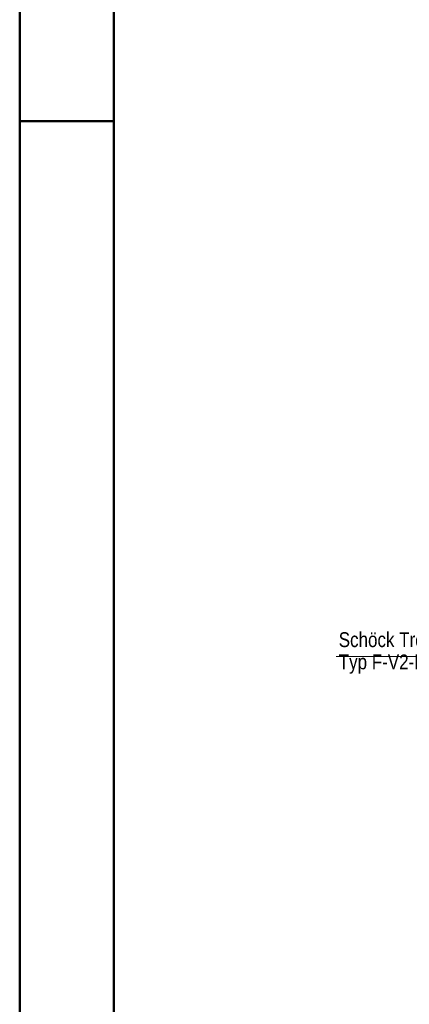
# Model space of a CAD drawing. Header units: millimetres. Extents: x 0 to 60.3, y -32.3 to 42.
# Tile 18 of 57: x 0 to 4.1, y 5.5 to 15.9. Entities that reach past the tile are written whole.
import ezdxf

# ---------------------------------------------------------------- set-up
doc = ezdxf.new("R2010")
doc.units = ezdxf.units.MM
doc.styles.add('Arial Narrow', font='ARIALN.TTF')

msp = doc.modelspace()

# ---------------------------------------------------------------- linework, layer by layer
at = {"color": 4, "linetype": 'Continuous', "lineweight": 50}
for p, q in [((0, 42.05), (0, 0)), ((1, 41.8), (1, 0.25))]:
    msp.add_line(p, q, dxfattribs=at)
at = {"color": 4, "linetype": 'Continuous', "lineweight": 50, "ltscale": 0.5}
msp.add_line((0, 14.85), (1, 14.85), dxfattribs=at)
at = {"color": 5, "linetype": 'Continuous', "lineweight": 18}
msp.add_line((3.360639, 9.160979), (4.943502, 9.160979), dxfattribs=at)

# ---------------------------------------------------------------- texts
at = {"color": 2, "lineweight": 35, "insert": (3.388416, 8.978682), "char_height": 0.1575, "attachment_point": 7, "line_spacing_factor": 0.9, "style": 'Arial Narrow'}
msp.add_mtext('Schöck Tronsole{\\P}Typ F-V2-L 1400', dxfattribs=at)

doc.saveas('drawing.dxf')
